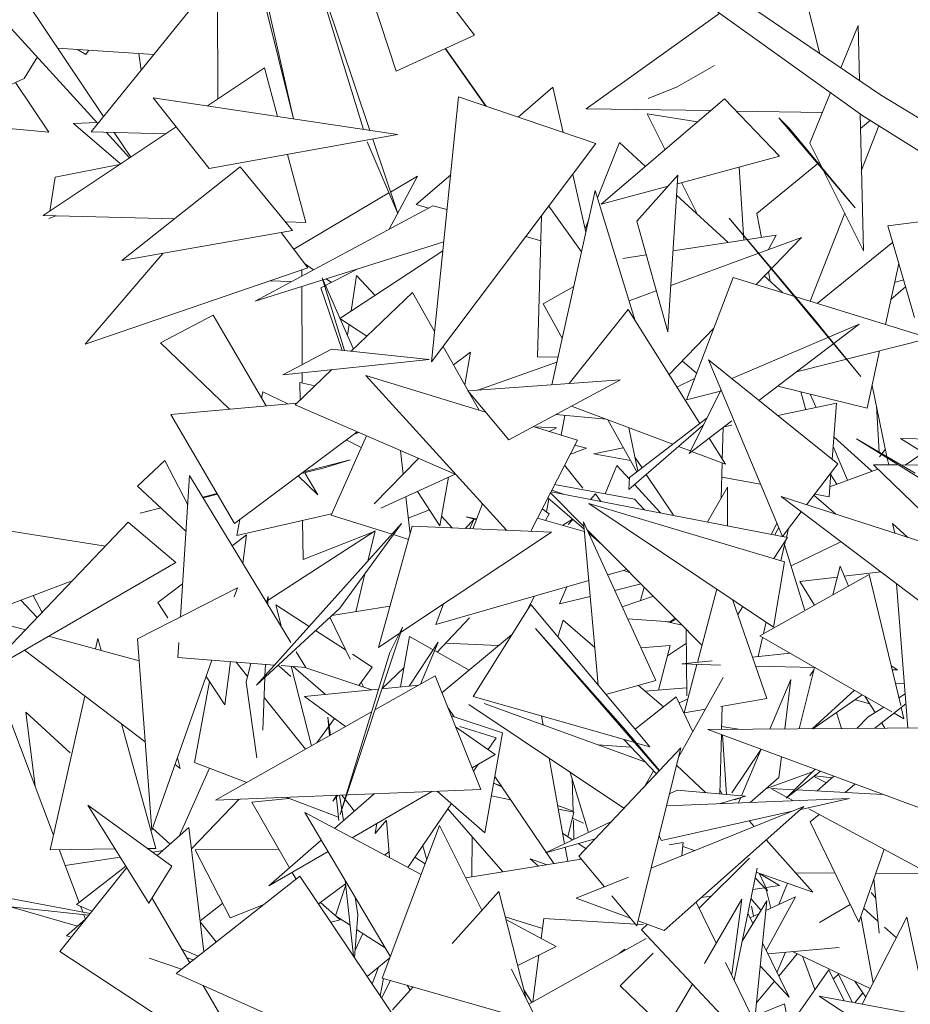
# Model space of a CAD drawing. Header units: millimetres. Extents: x -14485 to 13127, y -18923 to 3272.
# Tile 37 of 119: x 10331 to 10475, y 2395 to 2555. Entities that reach past the tile are written whole.
import ezdxf

# ---------------------------------------------------------------- set-up
doc = ezdxf.new("R2010")
doc.units = ezdxf.units.MM
doc.layers.add('G-IMPT', color=7, linetype='Continuous', lineweight=5)

# ---------------------------------------------------------------- blocks, each defined once
blk = doc.blocks.new('ÁRVORES ORNAMENTAIS - Pequeno e Médio Porte - Ipê-roxo-2865575-CORTE_CALÇADA')
at = {"layer": 'G-IMPT', "color": 253, "true_color": 0xaaaaaa}
for p, q in [((6651.78, 2546.74), (6638.95, 2585.82)), ((6664.49, 2552.61), (6638.95, 2585.82)), ((6727.43, 2539.53), (6671.66, 2579.51)), ((6647.53, 2537.14), (6636.35, 2570.46)), ((6636.35, 2570.46), (6646.47, 2537.3)), ((6730.29, 2542.89), (6692.3, 2568.77)), ((6628.26, 2566.91), (6635.13, 2539.01)), ((6635.13, 2539.01), (6628.73, 2567.47)), ((6716.61, 2564.99), (6720.48, 2549.58)), ((6602.36, 2536.93), (6622.78, 2562.19)), ((6622.87, 2542.23), (6622.78, 2562.19)), ((6591.92, 2557.92), (6604.36, 2539.4)), ((6704.25, 2556.15), (6682.58, 2540.67)), ((6603.45, 2538.28), (6588.26, 2554.92)), ((6723.84, 2547.29), (6726.66, 2554.16)), ((6726.66, 2554.16), (6726.87, 2545.22)), ((6651.78, 2546.74), (6664.49, 2552.61)), ((6612.48, 2549.45), (6596.9, 2550.5)), ((6601.5, 2549.43), (6600.13, 2550.28)), ((6601.5, 2549.43), (6601.94, 2550.16)), ((6610.45, 2546.93), (6610.07, 2549.61)), ((6659.7, 2550.4), (6666.26, 2541.12)), ((6666.35, 2541.09), (6659.8, 2550.44)), ((6591.47, 2545.55), (6593.62, 2549.05)), ((6630.42, 2547.27), (6621.2, 2541.12)), ((6630.42, 2547.27), (6632.53, 2539.41)), ((6703.39, 2547.67), (6697.34, 2544.22)), ((6591.47, 2545.55), (6579.07, 2539.91)), ((6590.09, 2544.92), (6595.49, 2536.84)), ((6677.19, 2544.13), (6671.56, 2539.31)), ((6677.19, 2544.13), (6678.86, 2536.81)), ((6692.61, 2542.3), (6697.34, 2544.22)), ((6718.84, 2535.09), (6722.2, 2543.28)), ((6621.49, 2530.97), (6612.38, 2542.45)), ((6612.38, 2542.45), (6652, 2536.46)), ((6661.91, 2542.6), (6657.51, 2499.65)), ((6661.91, 2542.6), (6684.17, 2535)), ((6705.02, 2542.25), (6685.02, 2525.19)), ((6705.02, 2542.25), (6713.91, 2532.96)), ((6757.21, 2526.66), (6730.29, 2542.89)), ((6702.79, 2540.35), (6682.58, 2540.67)), ((6692.45, 2539.81), (6700.64, 2538.52)), ((6692.45, 2539.81), (6695.36, 2534.01)), ((6720.88, 2540.07), (6706.9, 2540.29)), ((6727, 2539.84), (6727.53, 2517.62)), ((6599.47, 2538.26), (6603.31, 2538.44)), ((6599.47, 2538.26), (6607.12, 2531.71)), ((6715.46, 2537.5), (6713.82, 2539.21)), ((6726.16, 2524.57), (6713.82, 2539.21)), ((6727.05, 2537.48), (6728.66, 2538.8)), ((6752.36, 2523.86), (6727.43, 2539.53)), ((6582.71, 2538.05), (6595.49, 2536.84)), ((6616.13, 2537.73), (6594.59, 2523.35)), ((6614.41, 2536.58), (6602.36, 2536.93)), ((6608.57, 2532.68), (6604.75, 2536.86)), ((6606.09, 2536.82), (6608.78, 2532.82)), ((6715.46, 2537.5), (6726.16, 2524.57)), ((6727.21, 2530.71), (6730.02, 2537.9)), ((6621.49, 2530.97), (6652, 2536.46)), ((6652.05, 2523.66), (6647.08, 2535.31)), ((6652.05, 2523.66), (6648, 2535.74)), ((6684.17, 2535), (6657.51, 2499.65)), ((6688, 2535.2), (6684.42, 2526.23)), ((6688, 2535.2), (6692.2, 2531.32)), ((6718.84, 2535.09), (6720.94, 2530.88)), ((6634.17, 2533.25), (6637.12, 2522.23)), ((6697.36, 2528.51), (6713.91, 2532.96)), ((6710.25, 2523.69), (6720.38, 2532)), ((6596.49, 2529.57), (6606.94, 2531.6)), ((6626.51, 2531.22), (6607.3, 2516.04)), ((6626.51, 2531.22), (6634.97, 2520.91)), ((6707.39, 2531.21), (6708.12, 2519.35)), ((6721.07, 2530.61), (6727.53, 2517.62)), ((6596.49, 2529.57), (6595.66, 2524.07)), ((6650.67, 2521.14), (6655.22, 2529.73)), ((6655.22, 2529.73), (6650.88, 2527.16)), ((6660.62, 2529.96), (6655, 2525.15)), ((6680.41, 2530.02), (6682.55, 2520.64)), ((6690.81, 2522.43), (6697.45, 2529.88)), ((6695.81, 2504.48), (6697.45, 2529.88)), ((6698.03, 2528.69), (6700.46, 2523.86)), ((6650.62, 2527.01), (6635.18, 2517.87)), ((6676.99, 2495.9), (6684.06, 2527.4)), ((6690.51, 2506.29), (6684.06, 2527.4)), ((6685.02, 2525.19), (6695.88, 2528.11)), ((6697.24, 2526.67), (6705.59, 2518.96)), ((6657.73, 2524.94), (6628.93, 2509.46)), ((6655, 2525.15), (6657.02, 2524.55)), ((6660.04, 2524.33), (6657.73, 2524.94)), ((6681.84, 2517.48), (6676.53, 2524.87)), ((6615.85, 2522.79), (6594.59, 2523.35)), ((6596.64, 2523.3), (6595.48, 2522.87)), ((6637.12, 2522.23), (6633.82, 2522.32)), ((6674.68, 2500.42), (6675.36, 2523.32)), ((6683.01, 2522.7), (6682.41, 2521.21)), ((6695.81, 2504.48), (6690.81, 2522.43)), ((6719.78, 2506.2), (6705.77, 2522.94)), ((6727.12, 2497.26), (6705.77, 2522.94)), ((6710.25, 2523.69), (6711.02, 2519.79)), ((6718.91, 2509.45), (6724.49, 2523.73)), ((6731.48, 2521.67), (6742.32, 2523.05)), ((6607.3, 2516.04), (6634.97, 2520.91)), ((6731.48, 2521.67), (6735.8, 2506.81)), ((6659.5, 2519.06), (6628.93, 2509.46)), ((6633.12, 2520.58), (6637.48, 2514.84)), ((6672.81, 2519.93), (6675.24, 2519.22)), ((6696.29, 2512), (6717.47, 2519.81)), ((6713.38, 2520.15), (6696.66, 2517.61)), ((6710.11, 2512.17), (6717.47, 2519.81)), ((6713.38, 2520.15), (6712.13, 2517.84)), ((6659.36, 2517.63), (6642.66, 2506.63)), ((6720.02, 2509.11), (6732.26, 2518.98)), ((6613.96, 2517.21), (6601.35, 2502.49)), ((6692.33, 2516.95), (6688.55, 2516.38)), ((6637.48, 2514.84), (6601.35, 2502.49)), ((6636.51, 2514.51), (6636.51, 2513.53)), ((6636.93, 2515.56), (6638.39, 2514.54)), ((6639.58, 2511.65), (6645.56, 2514.68)), ((6712.12, 2514.26), (6712.43, 2512.65)), ((6731.09, 2505.69), (6733.25, 2515.57)), ((6634.7, 2512.66), (6631.36, 2512.75)), ((6643.39, 2501.47), (6639.8, 2513.23)), ((6644.85, 2501.7), (6639.8, 2513.23)), ((6640.46, 2513.08), (6641.28, 2512.51)), ((6644.47, 2507.82), (6645.37, 2513.62)), ((6648.37, 2510.39), (6645.37, 2513.62)), ((6706.39, 2513.32), (6698.84, 2493.49)), ((6706.39, 2513.32), (6738.31, 2503.46)), ((6711.45, 2513.56), (6714.39, 2510.85)), ((6734.02, 2512.92), (6732.58, 2512.48)), ((6636.51, 2511.84), (6636.53, 2499.16)), ((6639.58, 2511.65), (6643.02, 2501.51)), ((6680.57, 2511.84), (6675.59, 2509.03)), ((6689.53, 2509.51), (6693.95, 2511.14)), ((6734.35, 2511.8), (6731.97, 2509.72)), ((6644.49, 2501.35), (6654.43, 2510.89)), ((6654.43, 2510.89), (6658.02, 2504.55)), ((6675.59, 2509.03), (6678.69, 2503.47)), ((6679.84, 2496.1), (6689.37, 2508.1)), ((6689.37, 2508.1), (6701.01, 2489.64)), ((6613.61, 2502.73), (6622.12, 2507.21)), ((6622.12, 2507.21), (6630.69, 2492.47)), ((6647.03, 2503.79), (6642.66, 2506.63)), ((6643.87, 2503.94), (6644.14, 2505.67)), ((6696.02, 2497.56), (6703.25, 2505.06)), ((6706.21, 2496.94), (6726.85, 2505.73)), ((6710.58, 2493.37), (6726.85, 2505.73)), ((6719.78, 2506.2), (6722.64, 2502.72)), ((6716.66, 2497.99), (6738.31, 2503.46)), ((6613.61, 2502.73), (6624.75, 2491.94)), ((6641.31, 2501.69), (6633.41, 2497.52)), ((6657.13, 2500.03), (6641.31, 2501.69)), ((6659.39, 2502.13), (6663.46, 2494.92)), ((6722.73, 2502.61), (6727.12, 2497.26)), ((6657.13, 2500.03), (6633.41, 2497.52)), ((6661.07, 2499.15), (6663.85, 2501.18)), ((6662.91, 2495.9), (6663.85, 2501.18)), ((6674.68, 2500.42), (6678, 2500.38)), ((6723.35, 2483.07), (6702.42, 2499.95)), ((6702.42, 2499.95), (6714.4, 2471.3)), ((6728.11, 2492.09), (6730.15, 2501.4)), ((6635.41, 2492.65), (6641.36, 2498.36)), ((6677.82, 2499.59), (6665, 2495.03)), ((6700.48, 2497.8), (6698.15, 2499.77)), ((6636.53, 2497.85), (6636.54, 2496.18)), ((6669.64, 2472.33), (6646.88, 2497.4)), ((6666.27, 2491.49), (6646.88, 2497.4)), ((6688.13, 2496.7), (6663.38, 2494.92)), ((6688.13, 2496.7), (6670.04, 2487)), ((6697.29, 2495.54), (6700.15, 2496.93)), ((6636.2, 2493.41), (6636.15, 2496.27)), ((6636.15, 2496.27), (6638.6, 2495.71)), ((6699.25, 2484.78), (6704.46, 2495.07)), ((6713.63, 2495.69), (6728.11, 2492.09)), ((6728.93, 2495.8), (6731.34, 2484.23)), ((6629.96, 2493.71), (6630.15, 2494.74)), ((6630.15, 2494.74), (6634.24, 2492.79)), ((6663.38, 2494.92), (6670.04, 2487)), ((6663.63, 2494.62), (6665.23, 2491.81)), ((6698.84, 2493.49), (6704.37, 2494.89)), ((6718.17, 2491.86), (6717.37, 2494.76)), ((6719.86, 2492.21), (6718.91, 2494.38)), ((6615.27, 2491.09), (6635.68, 2492.91)), ((6635.41, 2492.65), (6661.45, 2481.35)), ((6680.21, 2492.45), (6696.62, 2486.26)), ((6723.16, 2492.9), (6713.63, 2490.91)), ((6722.43, 2483.81), (6723.16, 2492.9)), ((6729.62, 2492.47), (6730.06, 2484.98)), ((6615.27, 2491.09), (6625.58, 2473.43)), ((6677.66, 2491.08), (6685.82, 2490.33)), ((6678.51, 2487.76), (6679.11, 2490.95)), ((6702.17, 2490.53), (6689.6, 2480.85)), ((6681.15, 2486.95), (6674.01, 2489.13)), ((6677.78, 2488.91), (6674.15, 2489.08)), ((6677.78, 2488.91), (6676.56, 2488.35)), ((6686.07, 2490.24), (6690.79, 2481.77)), ((6689.47, 2478.91), (6701.59, 2489.39)), ((6689.51, 2488.94), (6690.96, 2481.9)), ((6699.25, 2484.78), (6706.21, 2490.06)), ((6704.8, 2488.99), (6704.65, 2483.87)), ((6706.21, 2489.37), (6704.95, 2489.11)), ((6625.58, 2473.43), (6645.47, 2488.29)), ((6646.97, 2487.63), (6641.22, 2474.79)), ((6645.71, 2488.18), (6644.96, 2487.91)), ((6702.51, 2487.25), (6705.18, 2483.03)), ((6728.9, 2481.9), (6722.72, 2487.44)), ((6726.38, 2487.12), (6736.8, 2480.66)), ((6726.38, 2487.12), (6735.92, 2481.57)), ((6746.32, 2486.94), (6733.51, 2487.22)), ((6740.42, 2482.88), (6733.51, 2487.22)), ((6646.13, 2485.75), (6643.69, 2486.96)), ((6673.6, 2472.16), (6681.15, 2486.95)), ((6679.94, 2484.58), (6682.65, 2485.64)), ((6680.71, 2486.09), (6682.65, 2485.64)), ((6688.6, 2485.7), (6683.8, 2484.7)), ((6697.56, 2485.9), (6699.46, 2485.19)), ((6724.96, 2480.44), (6722.6, 2485.89)), ((6655.42, 2483.97), (6648.2, 2476.6)), ((6652.47, 2485.25), (6652.91, 2481.41)), ((6689.76, 2483.61), (6683.8, 2484.7)), ((6690.49, 2484.17), (6691.64, 2482.43)), ((6699.68, 2485.1), (6705.18, 2483.03)), ((6730.1, 2484.24), (6731.08, 2485.46)), ((6731.39, 2484.01), (6731.62, 2482.9)), ((6734.29, 2482.89), (6737.23, 2484.89)), ((6614.27, 2483.61), (6609.87, 2479.48)), ((6614.27, 2483.61), (6618, 2476.44)), ((6639.94, 2482.37), (6636.38, 2481.5)), ((6644.35, 2483.73), (6636.8, 2481.81)), ((6644.35, 2483.73), (6639.94, 2482.37)), ((6682.05, 2479.15), (6679.06, 2482.86)), ((6687.57, 2482.81), (6685.67, 2478.24)), ((6689.58, 2480.62), (6687.57, 2482.81)), ((6704.63, 2483.24), (6704.46, 2477.5)), ((6723.35, 2483.07), (6718.3, 2476.44)), ((6729.13, 2482.91), (6732.94, 2482.9)), ((6729.13, 2482.91), (6737.06, 2475.3)), ((6733.64, 2482.9), (6769.13, 2482.81)), ((6616.81, 2458.25), (6618.31, 2481.2)), ((6634.7, 2454.1), (6618.31, 2481.2)), ((6635.9, 2481.14), (6639.06, 2478.07)), ((6636.98, 2481.65), (6639.06, 2478.07)), ((6661.33, 2481.4), (6649.3, 2475.91)), ((6658.87, 2473.04), (6660.26, 2480.92)), ((6689.47, 2478.91), (6689.6, 2480.85)), ((6692.33, 2481.38), (6696.71, 2474.74)), ((6710.86, 2479.77), (6704.56, 2480.92)), ((6721.95, 2477.75), (6722.26, 2481.64)), ((6722.08, 2479.37), (6729.83, 2482.24)), ((6723.2, 2479.79), (6722.23, 2481.28)), ((6617.72, 2472.14), (6609.87, 2479.48)), ((6690.39, 2477.37), (6677.47, 2479.75)), ((6694.62, 2475.14), (6690.41, 2479.72)), ((6705.5, 2479.3), (6702.24, 2473.67)), ((6705.5, 2479.3), (6705.47, 2473.05)), ((6622.77, 2478.26), (6620.45, 2477.67)), ((6622.82, 2478.17), (6620.49, 2477.6)), ((6653.33, 2477.76), (6654.03, 2471.72)), ((6658.87, 2473.04), (6655.23, 2478.62)), ((6676.37, 2477.58), (6682.25, 2472.5)), ((6682.21, 2472.94), (6676.78, 2478.4)), ((6715.24, 2471.17), (6676.87, 2478.56)), ((6676.99, 2478.81), (6679.05, 2478.14)), ((6683.3, 2477.32), (6684.11, 2478.24)), ((6684.94, 2477), (6684.11, 2478.24)), ((6737.42, 2460.22), (6714.17, 2477.77)), ((6714.17, 2477.77), (6742.61, 2468.64)), ((6719.48, 2477.99), (6723.07, 2474.91)), ((6721.95, 2477.75), (6719.62, 2478.17)), ((6613.65, 2475.95), (6610.27, 2475.09)), ((6613.67, 2475.93), (6610.27, 2475.09)), ((6665.76, 2476.61), (6664.19, 2472.56)), ((6676.14, 2475.3), (6676.54, 2477.42)), ((6712.93, 2456.63), (6683, 2476.66)), ((6714.74, 2467.2), (6683, 2476.66)), ((6690.39, 2477.37), (6692.03, 2475.64)), ((6625.97, 2471.47), (6641.32, 2475)), ((6651.11, 2471.68), (6641.22, 2474.79)), ((6653.73, 2474.28), (6657.18, 2475.63)), ((6660.88, 2472.7), (6659.14, 2474.61)), ((6664.76, 2474.02), (6663.14, 2474.47)), ((6664.82, 2474.19), (6663.14, 2474.47)), ((6675.44, 2475.77), (6676.58, 2475)), ((6675.99, 2473.92), (6676.58, 2475)), ((6717.44, 2475.3), (6714.4, 2471.3)), ((6608.36, 2473.65), (6584.84, 2449)), ((6616.08, 2467.11), (6608.36, 2473.65)), ((6625.97, 2471.47), (6626.44, 2474.07)), ((6629.15, 2447.2), (6652.64, 2473.39)), ((6636.72, 2467.59), (6636.59, 2473.92)), ((6642.65, 2459.67), (6652.64, 2473.39)), ((6648.92, 2453.33), (6654.38, 2472.98)), ((6654.38, 2472.98), (6676.95, 2472.02)), ((6662.96, 2472.61), (6664.36, 2474.06)), ((6664.36, 2474.06), (6663.72, 2472.58)), ((6674.69, 2474.29), (6682.28, 2472.14)), ((6678.82, 2473.12), (6680.34, 2474.14)), ((6679.67, 2473.24), (6680.42, 2474.08)), ((6693.89, 2447.95), (6682.14, 2473.66)), ((6684.5, 2447.23), (6682.14, 2473.66)), ((6713.48, 2473.49), (6712.61, 2471.67)), ((6713.14, 2471.57), (6713.79, 2472.77)), ((6734.72, 2471.17), (6732.23, 2473.42)), ((6732.6, 2471.86), (6732.23, 2473.42)), ((6586.88, 2472.58), (6604.65, 2469.75)), ((6625.21, 2469.81), (6627.52, 2471.58)), ((6626.93, 2466.95), (6627.52, 2471.58)), ((6631.01, 2461.01), (6648.37, 2472.25)), ((6636.72, 2467.59), (6648.09, 2472.06)), ((6647.21, 2467.33), (6648.37, 2472.25)), ((6653.78, 2470.84), (6651.34, 2471.61)), ((6652.5, 2455.72), (6676.95, 2472.02)), ((6696.95, 2458.13), (6682.7, 2472.45)), ((6682.95, 2471.89), (6685.13, 2470.01)), ((6715.24, 2471.17), (6713.01, 2467.72)), ((6715.04, 2471.21), (6715.37, 2472.58)), ((6714.13, 2467.38), (6714.91, 2470.66)), ((6718.04, 2459.32), (6714.74, 2469.94)), ((6723.85, 2470.46), (6715.79, 2466.57)), ((6616.08, 2467.11), (6584.84, 2449)), ((6712.93, 2456.63), (6714.74, 2467.2)), ((6722.56, 2461.85), (6723.73, 2466.5)), ((6725.08, 2463.26), (6723.73, 2466.5)), ((6645.25, 2459.1), (6646.71, 2465.25)), ((6686.07, 2465.07), (6689.16, 2465.96)), ((6689.72, 2465.4), (6688.68, 2465.82)), ((6728.47, 2465.16), (6710.71, 2455.22)), ((6724.41, 2464.86), (6730.33, 2465.57)), ((6728.47, 2465.16), (6733.58, 2443.92)), ((6571.71, 2453.68), (6598.95, 2463.99)), ((6613.17, 2460.6), (6617.16, 2463.65)), ((6658.19, 2457.06), (6682.99, 2464.19)), ((6679.42, 2463.16), (6678.27, 2460.4)), ((6691.5, 2463.61), (6687.21, 2462.57)), ((6717.23, 2463.99), (6723.28, 2464.72)), ((6717.23, 2463.99), (6719.58, 2460.18)), ((6734.7, 2440.26), (6732.86, 2463.66)), ((6594.38, 2458.99), (6592.97, 2461.73)), ((6609.87, 2454.71), (6626.06, 2462.97)), ((6626.06, 2462.97), (6625.54, 2461.51)), ((6630.78, 2460.59), (6631.04, 2461.59)), ((6631.04, 2461.59), (6630.98, 2460.25)), ((6673.03, 2459.39), (6674.18, 2461.65)), ((6683.22, 2461.6), (6678.27, 2460.4)), ((6688.42, 2459.93), (6693.47, 2461.63)), ((6691.38, 2460.93), (6692, 2463.11)), ((6703.75, 2462.77), (6700.6, 2450.89)), ((6590.95, 2460.96), (6593.57, 2458.15)), ((6614.78, 2458.13), (6613.17, 2460.6)), ((6633.19, 2456.61), (6632.27, 2460.22)), ((6637.69, 2456.72), (6632.27, 2460.22)), ((6641.36, 2458.48), (6650.77, 2459.99)), ((6659.48, 2460.37), (6658.19, 2457.06)), ((6664.24, 2445.36), (6673.59, 2460.3)), ((6673.59, 2460.3), (6692.89, 2437.2)), ((6706.3, 2461.07), (6711.87, 2445.07)), ((6707.98, 2459.94), (6707.14, 2458.65)), ((6629.15, 2447.2), (6642.65, 2459.67)), ((6591.68, 2456.16), (6584.69, 2458.06)), ((6641.06, 2458.13), (6644.32, 2451.41)), ((6658.43, 2452.56), (6663.67, 2458.13)), ((6677.97, 2455.05), (6678.83, 2457.77)), ((6678.83, 2457.77), (6683.96, 2453.33)), ((6696.22, 2457.45), (6689.31, 2457.98)), ((6698.15, 2456.93), (6695.52, 2457.51)), ((6697.17, 2457.92), (6696.19, 2457.36)), ((6696.22, 2457.45), (6697.03, 2458.06)), ((6701.35, 2453.71), (6697.03, 2458.06)), ((6711.33, 2455.56), (6711.77, 2457.41)), ((6610.14, 2451.16), (6595.44, 2455.14)), ((6643.59, 2452.92), (6638.73, 2456.05)), ((6652.8, 2456.63), (6642.71, 2426.23)), ((6648.92, 2453.33), (6652.27, 2455.56)), ((6650.75, 2452.51), (6652.8, 2456.63)), ((6670.46, 2455.39), (6659.21, 2445.98)), ((6689.02, 2439.86), (6674.35, 2456.37)), ((6694.43, 2433.34), (6674.35, 2456.37)), ((6698.87, 2445.48), (6698.81, 2456.26)), ((6710.71, 2455.22), (6732.15, 2442.89)), ((6603.07, 2453.08), (6603.45, 2454.76)), ((6603.98, 2452.83), (6603.45, 2454.76)), ((6609.87, 2454.71), (6612.19, 2423.69)), ((6616.37, 2451.69), (6616.53, 2454.13)), ((6653.93, 2455.09), (6652.51, 2446.92)), ((6658.58, 2454.15), (6653.88, 2447.05)), ((6653.93, 2455.09), (6657.77, 2452.93)), ((6658.58, 2454.15), (6655.72, 2447.35)), ((6668.33, 2453.61), (6659.79, 2454)), ((6691.46, 2453.27), (6696.19, 2453.64)), ((6696.19, 2453.64), (6694.28, 2446.41)), ((6698.83, 2454.02), (6695.74, 2451.95)), ((6710.45, 2451.86), (6711.18, 2454.95)), ((6611.12, 2438), (6591.53, 2452.87)), ((6637.13, 2450.08), (6635.6, 2452.62)), ((6650.75, 2452.51), (6642.71, 2426.23)), ((6647.9, 2450.14), (6644.69, 2452.21)), ((6658.01, 2452.8), (6663.59, 2449.64)), ((6715.65, 2452.38), (6709.54, 2451.77)), ((6621.92, 2451.26), (6612.19, 2423.69)), ((6632.08, 2450.47), (6616.37, 2451.69)), ((6624.02, 2444.01), (6624.91, 2451.03)), ((6625.84, 2450.95), (6627.7, 2448.61)), ((6627.46, 2447.69), (6628.25, 2450.77)), ((6630.6, 2450.58), (6630.52, 2448.73)), ((6634.7, 2448.63), (6632.7, 2450.42)), ((6637.13, 2450.08), (6633.15, 2450.39)), ((6703.02, 2451.13), (6698.11, 2450.64)), ((6704.33, 2450.47), (6698.11, 2450.64)), ((6700.52, 2450.57), (6698.44, 2442.73)), ((6596.26, 2422.9), (6586.1, 2449.73)), ((6638.04, 2437.36), (6634.79, 2450.26)), ((6640.32, 2445.71), (6635.11, 2450.23)), ((6647.86, 2446.46), (6636.84, 2450.1)), ((6645.72, 2447.17), (6647.9, 2450.14)), ((6653.06, 2450.07), (6649.5, 2446.68)), ((6719.7, 2450.05), (6710.04, 2450.31)), ((6717.1, 2440.12), (6719.59, 2450.05)), ((6719.51, 2449.73), (6718.85, 2448.73)), ((6733.07, 2449.68), (6732.04, 2450.32)), ((6733.07, 2449.68), (6732.19, 2449.71)), ((6619.11, 2434.67), (6621.55, 2447.79)), ((6624.02, 2444.01), (6621, 2448.63)), ((6627.46, 2447.69), (6629.18, 2435.4)), ((6630.51, 2448.46), (6630.17, 2439.93)), ((6646.11, 2447.7), (6646.5, 2446.91)), ((6658.12, 2448.71), (6648.34, 2443.18)), ((6655.46, 2447.21), (6649.48, 2446.62)), ((6665.5, 2430.31), (6658.12, 2448.71)), ((6693.89, 2447.95), (6685.77, 2445.71)), ((6691.07, 2447.17), (6695.12, 2443.67)), ((6704.77, 2448.43), (6697.55, 2435.51)), ((6715.74, 2448.15), (6712.33, 2440.09)), ((6714.77, 2440.11), (6715.74, 2448.15)), ((6734.14, 2447.42), (6732.71, 2447.53)), ((6648.93, 2446.56), (6636.9, 2445.38)), ((6692.13, 2446.25), (6698.86, 2446.76)), ((6726.05, 2446.4), (6719.23, 2440.14)), ((6719.32, 2440.14), (6727.34, 2445.66)), ((6734.26, 2445.79), (6733.28, 2445.17)), ((6595.72, 2420.53), (6601.34, 2445.42)), ((6630.38, 2445.23), (6637.07, 2436.81)), ((6636.9, 2445.38), (6643.55, 2440.48)), ((6688.71, 2427.27), (6663.57, 2444.05)), ((6664.24, 2445.36), (6690.47, 2437.89)), ((6692.11, 2434.78), (6666.03, 2444.23)), ((6697.18, 2445.29), (6690.5, 2440.05)), ((6697.18, 2445.29), (6699.85, 2439.62)), ((6697.63, 2444.34), (6699.03, 2444.94)), ((6711.87, 2445.07), (6704.4, 2443.77)), ((6726.18, 2444.85), (6728.54, 2444.18)), ((6727.77, 2445.41), (6729.43, 2442.76)), ((6734.39, 2444.16), (6729.39, 2440.22)), ((6593.25, 2430.84), (6591.77, 2442.84)), ((6591.77, 2442.84), (6598.95, 2436.26)), ((6647.8, 2442.87), (6622.48, 2428.56)), ((6660.17, 2443.59), (6661.21, 2442.05)), ((6701.92, 2443.34), (6698.44, 2442.73)), ((6704.64, 2443.81), (6704.53, 2440.03)), ((6723.97, 2440.18), (6723.17, 2442.78)), ((6730.84, 2443.64), (6728.3, 2442.05)), ((6732.52, 2442.68), (6734.09, 2441.77)), ((6733.66, 2443.58), (6734.09, 2441.77)), ((6612.83, 2420.74), (6607.26, 2440.93)), ((6638.9, 2437.85), (6641.78, 2441.78)), ((6641.12, 2439.1), (6640.68, 2441.99)), ((6640.99, 2439.03), (6640.68, 2441.99)), ((6669, 2439.48), (6660.72, 2442.21)), ((6675.34, 2442.2), (6675.61, 2440.76)), ((6728.3, 2442.05), (6726.43, 2440.19)), ((6730.48, 2441.07), (6731, 2440.23)), ((6667.85, 2435.95), (6661.42, 2440.46)), ((6668.01, 2438.66), (6662.08, 2440.5)), ((6666.18, 2423.28), (6669, 2439.48)), ((6689.02, 2439.86), (6694.47, 2433.38)), ((6746.26, 2440.35), (6702.32, 2440.01)), ((6702.32, 2440.01), (6745.32, 2424.06)), ((6704.51, 2439.2), (6704.24, 2429.57)), ((6707.28, 2440.05), (6704.54, 2440.48)), ((6668.01, 2438.66), (6666.71, 2436.75)), ((6688.66, 2438.4), (6693.96, 2432.83)), ((6690.74, 2437.81), (6692.89, 2437.2)), ((6704.67, 2439.14), (6705.35, 2429.47)), ((6681.39, 2419.48), (6697.94, 2437.06)), ((6684.45, 2437.55), (6689.83, 2437.17)), ((6690.8, 2408.17), (6697.94, 2437.06)), ((6710.92, 2436.82), (6706.21, 2429.74)), ((6710.95, 2436.81), (6707.75, 2429.26)), ((6616.79, 2433.7), (6616.33, 2435.42)), ((6619.11, 2434.67), (6627.58, 2431.44)), ((6667.85, 2435.95), (6664.1, 2433.78)), ((6676.58, 2435.36), (6679.09, 2421.5)), ((6713.83, 2432.24), (6714.23, 2435.59)), ((6616.79, 2433.7), (6615.95, 2434.34)), ((6621.55, 2433.74), (6616.63, 2422.75)), ((6665.07, 2434.34), (6664.32, 2433.24)), ((6680.01, 2433.07), (6682.95, 2423.34)), ((6693.5, 2433.31), (6692.17, 2430.94)), ((6697.23, 2434.21), (6702, 2429.77)), ((6711.71, 2430.41), (6719.29, 2433.13)), ((6719.72, 2433.56), (6714.98, 2428.86)), ((6720.55, 2433.25), (6714.98, 2428.86)), ((6667.57, 2431.29), (6668.91, 2430.7)), ((6668.77, 2430.9), (6667.58, 2431.32)), ((6667.76, 2432.39), (6677.33, 2418.27)), ((6680.47, 2426.62), (6680.3, 2432.11)), ((6713.83, 2432.24), (6709.14, 2428.19)), ((6721.55, 2431.39), (6719.49, 2432.42)), ((6722.49, 2432.2), (6719.59, 2432.5)), ((6722.75, 2432.43), (6720, 2430.06)), ((6665.5, 2430.31), (6622.48, 2428.56)), ((6648.23, 2429.61), (6641.81, 2423.99)), ((6657.57, 2429.99), (6644.64, 2422.48)), ((6666.18, 2423.28), (6658.41, 2430.02)), ((6697.35, 2430.19), (6696.09, 2429.59)), ((6697.35, 2430.19), (6708.39, 2429.2)), ((6704.26, 2430.26), (6704.6, 2429.54)), ((6716.2, 2428.47), (6712.53, 2430.45)), ((6716.37, 2430.25), (6712.53, 2430.45)), ((6730.66, 2429.5), (6716.71, 2430.23)), ((6724.54, 2429.82), (6726.14, 2431.17)), ((6626.33, 2428.72), (6618.59, 2420.69)), ((6628.39, 2428.26), (6634.37, 2428.85)), ((6628.39, 2428.26), (6634.5, 2417.59)), ((6633.91, 2429.03), (6642.42, 2425.78)), ((6642.31, 2429.37), (6641.54, 2428.41)), ((6642.17, 2429.36), (6641.54, 2428.41)), ((6642.48, 2425.27), (6642.04, 2429.36)), ((6643.23, 2425.27), (6642.6, 2429.38)), ((6642.97, 2429.39), (6645.02, 2426.8)), ((6670.31, 2428.64), (6667.22, 2429.25)), ((6695.61, 2427.65), (6725.24, 2428.83)), ((6708.39, 2429.2), (6704.12, 2427.99)), ((6706.64, 2428.59), (6707.62, 2428.95)), ((6707.64, 2428.99), (6707.27, 2428.11)), ((6717.36, 2427.07), (6725.24, 2428.83)), ((6611.67, 2411.88), (6601.83, 2427.77)), ((6601.83, 2427.77), (6615.44, 2417.87)), ((6655.84, 2416.51), (6636.99, 2426.55)), ((6650.8, 2403.25), (6636.99, 2426.55)), ((6660.75, 2428), (6653.69, 2417.65)), ((6669.07, 2416.93), (6660.17, 2427.15)), ((6680.46, 2426.8), (6677.98, 2427.67)), ((6680.6, 2426.6), (6678.08, 2427.1)), ((6679.59, 2422.62), (6680.6, 2426.6)), ((6693.12, 2417.56), (6717.87, 2427.53)), ((6694.79, 2422.02), (6715.97, 2426.76)), ((6695.23, 2407.44), (6717.87, 2427.53)), ((6744.79, 2413.1), (6718.66, 2427.15)), ((6650.18, 2425.27), (6648.38, 2423.15)), ((6648.67, 2424.82), (6648.38, 2423.15)), ((6650.22, 2425.27), (6650.68, 2419.26)), ((6686.69, 2425.12), (6676, 2420.03)), ((6680.35, 2425.62), (6682.13, 2424.84)), ((6680.6, 2422.22), (6680.51, 2425.27)), ((6709.83, 2424.29), (6709.02, 2425.21)), ((6718.91, 2425.06), (6720.32, 2426.26)), ((6718.91, 2425.06), (6726.76, 2408.79)), ((6612.31, 2424.02), (6615.14, 2421.43)), ((6618.17, 2424.12), (6613.07, 2419.6)), ((6618.17, 2424.12), (6620.61, 2403.99)), ((6649.53, 2399.72), (6658.82, 2424.44)), ((6665.68, 2410.73), (6658.82, 2424.44)), ((6639.64, 2422.09), (6631.14, 2414.65)), ((6664.11, 2422.62), (6664.06, 2416.12)), ((6684.05, 2422.31), (6676, 2420.03)), ((6680.38, 2422.11), (6678.8, 2423.14)), ((6694.4, 2422.74), (6694.79, 2422.02)), ((6698.28, 2421.67), (6696.02, 2421.31)), ((6698.1, 2419.57), (6698.28, 2421.67)), ((6719.31, 2413.66), (6711.77, 2422.12)), ((6606.23, 2420.66), (6595.72, 2420.53)), ((6600.38, 2411.99), (6597.15, 2420.55)), ((6612.83, 2420.74), (6611.51, 2420.73)), ((6612.32, 2420.14), (6613.97, 2420.4)), ((6619.19, 2420.53), (6632.8, 2420.57)), ((6624.9, 2409.51), (6619.19, 2420.53)), ((6640.75, 2420.22), (6631.14, 2414.65)), ((6649.9, 2419.67), (6650.61, 2420.19)), ((6656.08, 2421.15), (6656.73, 2418.86)), ((6679.2, 2420.93), (6679.61, 2418.64)), ((6682.55, 2420.72), (6681.29, 2421.53)), ((6700.16, 2420.4), (6698.23, 2421.07)), ((6726.76, 2408.79), (6730.86, 2420.59)), ((6598.12, 2417.97), (6607.05, 2419.34)), ((6656.49, 2418.23), (6654.82, 2419.31)), ((6681.79, 2418.99), (6663.07, 2415.95)), ((6674.84, 2417.87), (6673.48, 2419.04)), ((6676.28, 2418.1), (6673.48, 2419.04)), ((6681.39, 2419.48), (6685.53, 2414.5)), ((6700.88, 2411.07), (6709.05, 2419.13)), ((6597.25, 2404.05), (6608.1, 2417.65)), ((6599.95, 2411.65), (6607.95, 2417.88)), ((6611.67, 2411.88), (6615.44, 2417.87)), ((6634.93, 2416.85), (6635.55, 2415.76)), ((6706.56, 2399.37), (6710.28, 2417.53)), ((6719.31, 2413.66), (6710.15, 2416.88)), ((6567.92, 2416.61), (6602.17, 2410.21)), ((6616.14, 2400.48), (6636.19, 2416.26)), ((6636.19, 2416.26), (6659.8, 2381)), ((6644.84, 2403.34), (6643.52, 2415.53)), ((6680.94, 2412.65), (6689.43, 2416.08)), ((6709.97, 2415.99), (6711.98, 2413.87)), ((6710.64, 2416.71), (6711.98, 2413.87)), ((6710.67, 2416.65), (6713.91, 2414.74)), ((6722.94, 2416.72), (6716.53, 2416.78)), ((6729.22, 2415.86), (6730.07, 2406.99)), ((6737.98, 2416.59), (6729.5, 2416.67)), ((6639.21, 2411.75), (6643.58, 2414.99)), ((6641.96, 2409.8), (6643.6, 2414.86)), ((6660.85, 2405.34), (6668.41, 2413.77)), ((6672.88, 2396.34), (6668.41, 2413.77)), ((6709.57, 2414.06), (6711.51, 2414.37)), ((6711.73, 2414.4), (6713.91, 2414.74)), ((6712.53, 2411.05), (6711.77, 2414.09)), ((6715.2, 2415.11), (6713.82, 2411.64)), ((6612.19, 2412.71), (6618.34, 2402.21)), ((6645.56, 2409.99), (6645.13, 2412.83)), ((6689.75, 2409.44), (6680.94, 2412.65)), ((6686.76, 2413.03), (6690.8, 2408.17)), ((6701.24, 2412.77), (6702.85, 2413.02)), ((6701.74, 2402.07), (6707.83, 2412.5)), ((6706.21, 2400.35), (6707.83, 2412.5)), ((6707.86, 2405.69), (6711.84, 2412.26)), ((6709.28, 2412.62), (6710.91, 2410.72)), ((6711.84, 2412.26), (6709.95, 2393.59)), ((6711.68, 2410.66), (6716.51, 2412.87)), ((6711.76, 2404.19), (6716.51, 2412.87)), ((6728.8, 2413.61), (6729.53, 2412.65)), ((6582.48, 2412), (6601.92, 2409.9)), ((6600.12, 2408.12), (6589.26, 2411.27)), ((6599.95, 2411.65), (6602.46, 2410.59)), ((6600.97, 2410.44), (6600.62, 2411.37)), ((6623.69, 2411.85), (6620, 2409.02)), ((6624.9, 2409.51), (6630.23, 2411.57)), ((6642.72, 2409.17), (6639.5, 2411.97)), ((6700.41, 2412.03), (6703.65, 2405.36)), ((6709.7, 2409.76), (6709.36, 2411.35)), ((6725.39, 2411.64), (6720.38, 2408.74)), ((6729.88, 2408.95), (6727.55, 2411.06)), ((6601.42, 2409.28), (6598.37, 2406.57)), ((6601.41, 2409.27), (6601.14, 2409.98)), ((6642.72, 2409.17), (6641.18, 2408.8)), ((6644.31, 2408.28), (6641.96, 2409.8)), ((6645.56, 2409.99), (6645.03, 2403.06)), ((6675.48, 2407.73), (6669.47, 2409.62)), ((6677.71, 2404.85), (6669.58, 2409.19)), ((6675.28, 2406.15), (6675.7, 2409.36)), ((6675.7, 2409.36), (6690.56, 2408.46)), ((6695.23, 2407.44), (6691.01, 2408.98)), ((6709.6, 2408.57), (6708.79, 2410.23)), ((6709.14, 2409.5), (6710.56, 2410.15)), ((6729.12, 2398.96), (6727.09, 2409.74)), ((6727.34, 2395.5), (6734.57, 2409.58)), ((6738.03, 2393.5), (6734.57, 2409.58)), ((6620.03, 2408.81), (6622.63, 2405.58)), ((6649.99, 2404.63), (6645.38, 2407.6)), ((6690.87, 2408.44), (6691.86, 2408.39)), ((6692.52, 2408.43), (6691.57, 2407.53)), ((6691.57, 2407.53), (6711.48, 2386.28)), ((6732.86, 2406.25), (6730.93, 2407.99)), ((6598.95, 2406.42), (6598.37, 2406.57)), ((6646.4, 2406.93), (6645.12, 2404.26)), ((6692.29, 2406.14), (6673.3, 2395.51)), ((6617.06, 2404.4), (6619.7, 2403.28)), ((6677.71, 2404.85), (6671.49, 2401.76)), ((6687.91, 2403.69), (6688.85, 2404.4)), ((6715.47, 2396.63), (6711.15, 2405.42)), ((6712.03, 2403.63), (6723.61, 2404.7)), ((6597.25, 2404.05), (6629.76, 2382.7)), ((6617, 2401.15), (6611.77, 2402.95)), ((6618.9, 2402.65), (6617.89, 2402.98)), ((6650.76, 2402.99), (6647.08, 2399.99)), ((6673.92, 2395.86), (6674.92, 2403.47)), ((6688.07, 2398.44), (6693.45, 2403.74)), ((6714.89, 2403.9), (6713.51, 2400.62)), ((6716.8, 2403.65), (6713.79, 2400.04)), ((6716.05, 2404), (6728.64, 2398.02)), ((6717.65, 2403.25), (6719.66, 2397.85)), ((6648.9, 2401.48), (6647.89, 2398.78)), ((6674.81, 2392.48), (6670.46, 2401.18)), ((6705.17, 2402.24), (6709.47, 2393.39)), ((6715.47, 2396.63), (6710.77, 2401.68)), ((6715.84, 2392.4), (6721.92, 2401.07)), ((6721.92, 2401.07), (6724.39, 2396.05)), ((6616.14, 2400.48), (6646.19, 2387.07)), ((6649.19, 2396.84), (6649.71, 2399.66)), ((6650.87, 2399.33), (6649.43, 2396.47)), ((6649.53, 2399.72), (6674.81, 2392.48)), ((6722.66, 2399.57), (6723.49, 2400.35)), ((6723.49, 2400.35), (6725.71, 2395.8)), ((6620.49, 2398.53), (6629.76, 2382.7)), ((6651.17, 2394.55), (6654.53, 2398.29)), ((6654.06, 2397.76), (6653.59, 2398.55)), ((6672.5, 2397.83), (6673.79, 2395.78)), ((6698.67, 2388.37), (6688.07, 2398.44)), ((6696.48, 2393.07), (6699.8, 2398.75)), ((6713.09, 2399.19), (6710.16, 2395.67)), ((6726.12, 2399.22), (6727.92, 2396.61)), ((6720.37, 2396.8), (6732.33, 2388.93)), ((6720.37, 2396.8), (6750.56, 2391.17)), ((6726.15, 2395.72), (6727.41, 2397.35)), ((6708.44, 2392.98), (6714.75, 2395.53)), ((6714.75, 2395.53), (6715.91, 2389.39))]:
    blk.add_line(p, q, dxfattribs=at)

msp = doc.modelspace()

# ---------------------------------------------------------------- block references
at = {"layer": 'G-IMPT', "color": 253, "true_color": 0xaaaaaa}
msp.add_blockref('ÁRVORES ORNAMENTAIS - Pequeno e Médio Porte - Ipê-roxo-2865575-CORTE_CALÇADA', (3740.319, 0), dxfattribs=at)

doc.saveas('drawing.dxf')
